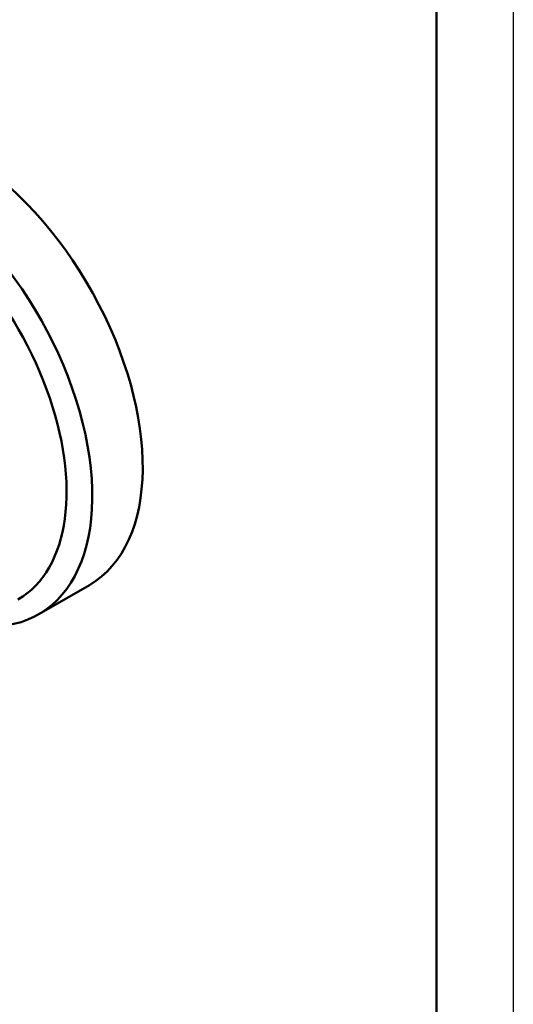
# Model space of a CAD drawing. Header units: millimetres. Extents: x -73 to 688, y -69 to 356.
# Tile 5 of 7: x 178 to 210, y 107 to 171. Entities that reach past the tile are written whole.
import ezdxf

# ---------------------------------------------------------------- set-up
doc = ezdxf.new("R2010")
doc.units = ezdxf.units.MM
doc.layers.add('Видимый контур (ГОСТ)', color=7, linetype='Continuous', lineweight=50)
doc.layers.add('Кромка (ГОСТ)', color=7, linetype='Continuous', lineweight=50)

# ---------------------------------------------------------------- blocks, each defined once
blk = doc.blocks.new('Рамки ГОСТ_ граница 297x210')
at = {"layer": 'Кромка (ГОСТ)', "lineweight": 25}
blk.add_line((210, 297), (210, 0), dxfattribs=at)
at = {"layer": 'Кромка (ГОСТ)'}
blk.add_line((205, 5), (205, 292), dxfattribs=at)

msp = doc.modelspace()

# ---------------------------------------------------------------- linework, layer by layer
at = {"layer": 'Видимый контур (ГОСТ)'}
msp.add_line((182.4381, 133.8641), (179.1614, 131.9723), dxfattribs=at)
for centre, major_axis, start_param, end_param in [((174.0631, 148.3701), (8.375, -14.5059), 0, 3.0871585), ((170.7864, 146.4782), (8.375, -14.5059), 5.8567543, 8.9357772), ((170.174, 146.1247), (7.625, -13.2069), 0, 2.5632616)]:
    msp.add_ellipse(centre, major_axis=major_axis, ratio=0.5773503, start_param=start_param, end_param=end_param, dxfattribs=at)

# ---------------------------------------------------------------- block references
msp.add_blockref('Рамки ГОСТ_ граница 297x210', (0, 0))

doc.saveas('drawing.dxf')
